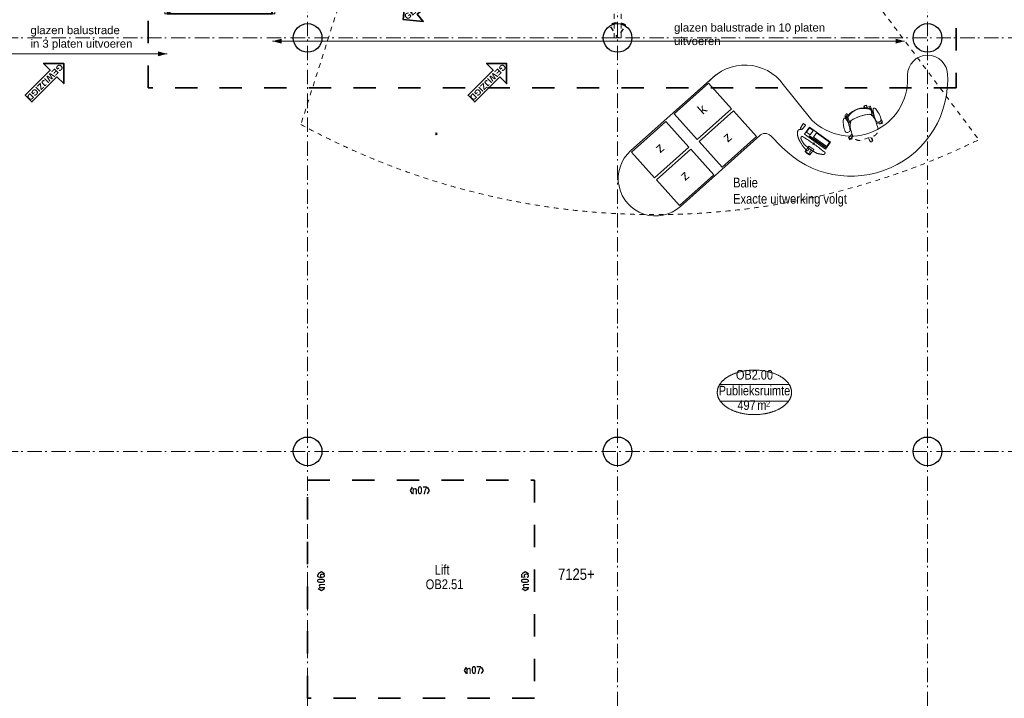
# Model space of a CAD drawing. Header units: millimetres. Extents: x -75976 to 232306, y 42824 to 140527.
# Tile 109 of 199: x 200721 to 217874, y 61720 to 73537. Entities that reach past the tile are written whole.
import ezdxf
from ezdxf.enums import TextEntityAlignment as Align

# ---------------------------------------------------------------- set-up
doc = ezdxf.new("R2010")
doc.units = ezdxf.units.MM
doc.header["$LTSCALE"] = 400
doc.header["$PDMODE"] = 3
doc.header["$PDSIZE"] = 15
for name, pattern in [('STYLE_01', [0.416641, 0.208282, -0.208359]), ('STYLE_06', [1.041641, 0.625, -0.208282, 0.069427, -0.138931]), ('STYLE_22', [1.944444, 0.972222, -0.972222])]:
    doc.linetypes.add(name, pattern=pattern)
for name, color, linetype, lineweight in [('Binnenkozijnen', 140, 'Continuous', 15), ('Buitenkozijnen', 140, 'Continuous', 15), ('Fragmentaanduiding', 1, 'STYLE_22', 35), ('Interieur-vaste inrichting', 140, 'Continuous', 15), ('Kozijnmerken', 43, 'Continuous', 9), ('leuning', 43, 'Continuous', 5), ('mat-beton (ihwg)', 5, 'Continuous', 25), ('mat-scheidingswand-horizontaal', 5, 'Continuous', 25), ('mat-staal', 5, 'Continuous', 25), ('mat-staal_zink', 140, 'Continuous', 15), ('None', 7, 'Continuous', 9), ('Ruimtenummers', 5, 'Continuous', 25), ('Tekst', 140, 'Continuous', 15), ('Wijzigingspijlen', 43, 'Continuous', 9)]:
    doc.layers.add(name, color=color, linetype=linetype, lineweight=lineweight)
doc.styles.add('Arial', font='arial.ttf', dxfattribs={"height": 176.388889})
doc.styles.add('Arial (bold)', font='arialbd.ttf', dxfattribs={"height": 132.291667})
doc.styles.add('Arial Narrow', font='ARIALN.TTF', dxfattribs={"height": 222.25})
doc.styles.add('Arial Narrow (bold)', font='ARIALNB.TTF', dxfattribs={"height": 172.861111})

# ---------------------------------------------------------------- blocks, each defined once
blk = doc.blocks.new('*U791')
at = {"layer": 'mat-staal_zink', "lineweight": 15}
blk.add_circle((36046, -9985), 20, dxfattribs=at)
at = {"layer": 'None', "lineweight": 9}
for p, q in [((36106, -9930), (35986, -9930)), ((35986, -10180), (35986, -9930)), ((36106, -10180), (36106, -9930)), ((36106, -10180), (35986, -10180)), ((36106, -12031), (35986, -12031)), ((35986, -12450), (35986, -12031)), ((36106, -12450), (36106, -12031)), ((36106, -12450), (35986, -12450))]:
    blk.add_line(p, q, dxfattribs=at)
at = {"layer": 'None', "linetype": 'STYLE_01', "lineweight": 9}
for p, q in [((36106, -10180), (35986, -10180)), ((35986, -12031), (35986, -10180)), ((36106, -12031), (36106, -10180)), ((36106, -12031), (35986, -12031))]:
    blk.add_line(p, q, dxfattribs=at)
blk = doc.blocks.new('*U792')
at = {"layer": 'mat-staal', "linetype": 'STYLE_01', "lineweight": 25, "flags": 128}
blk.add_lwpolyline([(41587, -12689, 0.142715), (41446, -12648), (41446, -12648, 0.142715), (41305, -12689), (41446, -12910), (41587, -12689)], format="xyb", close=True, dxfattribs=at)
at = {"layer": 'mat-staal_zink', "lineweight": 15}
blk.add_circle((41446, -9985), 20, dxfattribs=at)
at = {"layer": 'None', "lineweight": 9}
for p, q in [((41506, -9930), (41386, -9930)), ((41386, -10180), (41386, -9930)), ((41506, -10180), (41506, -9930)), ((41506, -10180), (41386, -10180)), ((41506, -12031), (41386, -12031)), ((41386, -12451), (41386, -12031)), ((41506, -12451), (41506, -12031))]:
    blk.add_line(p, q, dxfattribs=at)
at = {"layer": 'None', "linetype": 'STYLE_01', "lineweight": 9}
for p, q in [((41506, -10180), (41386, -10180)), ((41386, -12031), (41386, -10180)), ((41506, -12031), (41506, -10180)), ((41506, -12031), (41386, -12031)), ((41386, -12910), (41386, -12455)), ((41506, -12910), (41506, -12455)), ((41506, -12910), (41386, -12910))]:
    blk.add_line(p, q, dxfattribs=at)
blk = doc.blocks.new('*U793')
at = {"layer": 'None', "color": 43, "linetype": 'Continuous', "lineweight": 9}
blk.add_lwpolyline([(43171, -11980), (43401, -11980), (43401, -10180), (43171, -10180)], close=True, dxfattribs=at)
at = {"layer": 'None', "color": 43, "linetype": 'STYLE_01', "lineweight": 9}
blk.add_lwpolyline([(43426, -11980), (43426, -10180), (43401, -10180), (43401, -11980)], close=True, dxfattribs=at)
blk = doc.blocks.new('*U794')
at = {"layer": 'None', "color": 43, "linetype": 'Continuous', "lineweight": 9}
blk.add_lwpolyline([(42941, -11980), (43171, -11980), (43171, -10180), (42941, -10180)], close=True, dxfattribs=at)
at = {"layer": 'None', "color": 43, "linetype": 'STYLE_01', "lineweight": 9}
blk.add_lwpolyline([(43196, -11980), (43196, -10180), (43171, -10180), (43171, -11980)], close=True, dxfattribs=at)
blk = doc.blocks.new('*U795')
at = {"layer": 'None', "color": 43, "linetype": 'Continuous', "lineweight": 9}
blk.add_lwpolyline([(42711, -11980), (42941, -11980), (42941, -10180), (42711, -10180)], close=True, dxfattribs=at)
at = {"layer": 'None', "color": 43, "linetype": 'STYLE_01', "lineweight": 9}
blk.add_lwpolyline([(42966, -11980), (42966, -10180), (42941, -10180), (42941, -11980)], close=True, dxfattribs=at)
blk = doc.blocks.new('*U796')
at = {"layer": 'None', "color": 43, "linetype": 'Continuous', "lineweight": 9}
blk.add_lwpolyline([(42481, -11980), (42711, -11980), (42711, -10180), (42481, -10180)], close=True, dxfattribs=at)
at = {"layer": 'None', "color": 43, "linetype": 'STYLE_01', "lineweight": 9}
blk.add_lwpolyline([(42736, -11980), (42736, -10180), (42711, -10180), (42711, -11980)], close=True, dxfattribs=at)
blk = doc.blocks.new('*U797')
at = {"layer": 'None', "color": 43, "linetype": 'Continuous', "lineweight": 9}
blk.add_lwpolyline([(42251, -11980), (42481, -11980), (42481, -10180), (42251, -10180)], close=True, dxfattribs=at)
at = {"layer": 'None', "color": 43, "linetype": 'STYLE_01', "lineweight": 9}
blk.add_lwpolyline([(42506, -11980), (42506, -10180), (42481, -10180), (42481, -11980)], close=True, dxfattribs=at)
blk = doc.blocks.new('*U798')
at = {"layer": 'None', "color": 8, "linetype": 'Continuous', "lineweight": 5}
blk.add_lwpolyline([(40466, -11980), (40696, -11980), (40696, -10180), (40466, -10180)], close=True, dxfattribs=at)
at = {"layer": 'None', "color": 8, "linetype": 'STYLE_01', "lineweight": 5}
blk.add_lwpolyline([(40721, -11980), (40721, -10180), (40696, -10180), (40696, -11980)], close=True, dxfattribs=at)
blk = doc.blocks.new('*U799')
at = {"layer": 'None', "color": 8, "linetype": 'Continuous', "lineweight": 5}
blk.add_lwpolyline([(40236, -11980), (40466, -11980), (40466, -10180), (40236, -10180)], close=True, dxfattribs=at)
at = {"layer": 'None', "color": 8, "linetype": 'STYLE_01', "lineweight": 5}
blk.add_lwpolyline([(40491, -11980), (40491, -10180), (40466, -10180), (40466, -11980)], close=True, dxfattribs=at)
blk = doc.blocks.new('*U800')
at = {"layer": 'None', "color": 8, "linetype": 'Continuous', "lineweight": 5}
blk.add_lwpolyline([(40006, -11980), (40236, -11980), (40236, -10180), (40006, -10180)], close=True, dxfattribs=at)
at = {"layer": 'None', "color": 8, "linetype": 'STYLE_01', "lineweight": 5}
blk.add_lwpolyline([(40261, -11980), (40261, -10180), (40236, -10180), (40236, -11980)], close=True, dxfattribs=at)
blk = doc.blocks.new('*U801')
at = {"layer": 'None', "color": 8, "linetype": 'Continuous', "lineweight": 5}
blk.add_lwpolyline([(39776, -11980), (40006, -11980), (40006, -10180), (39776, -10180)], close=True, dxfattribs=at)
at = {"layer": 'None', "color": 8, "linetype": 'STYLE_01', "lineweight": 5}
blk.add_lwpolyline([(40031, -11980), (40031, -10180), (40006, -10180), (40006, -11980)], close=True, dxfattribs=at)
blk = doc.blocks.new('*U802')
at = {"layer": 'None', "color": 8, "linetype": 'Continuous', "lineweight": 5}
blk.add_lwpolyline([(39546, -11980), (39776, -11980), (39776, -10180), (39546, -10180)], close=True, dxfattribs=at)
at = {"layer": 'None', "color": 8, "linetype": 'STYLE_01', "lineweight": 5}
blk.add_lwpolyline([(39801, -11980), (39801, -10180), (39776, -10180), (39776, -11980)], close=True, dxfattribs=at)
blk = doc.blocks.new('*U803')
at = {"layer": 'None', "color": 8, "linetype": 'Continuous', "lineweight": 5}
blk.add_lwpolyline([(39316, -11980), (39546, -11980), (39546, -10180), (39316, -10180)], close=True, dxfattribs=at)
at = {"layer": 'None', "color": 8, "linetype": 'STYLE_01', "lineweight": 5}
blk.add_lwpolyline([(39571, -11980), (39571, -10180), (39546, -10180), (39546, -11980)], close=True, dxfattribs=at)
blk = doc.blocks.new('*U804')
at = {"layer": 'None', "color": 8, "linetype": 'Continuous', "lineweight": 5}
blk.add_lwpolyline([(39086, -11980), (39316, -11980), (39316, -10180), (39086, -10180)], close=True, dxfattribs=at)
at = {"layer": 'None', "color": 8, "linetype": 'STYLE_01', "lineweight": 5}
blk.add_lwpolyline([(39341, -11980), (39341, -10180), (39316, -10180), (39316, -11980)], close=True, dxfattribs=at)
blk = doc.blocks.new('*U805')
at = {"layer": 'None', "color": 8, "linetype": 'Continuous', "lineweight": 5}
blk.add_lwpolyline([(38856, -11980), (39086, -11980), (39086, -10180), (38856, -10180)], close=True, dxfattribs=at)
at = {"layer": 'None', "color": 8, "linetype": 'STYLE_01', "lineweight": 5}
blk.add_lwpolyline([(39111, -11980), (39111, -10180), (39086, -10180), (39086, -11980)], close=True, dxfattribs=at)
blk = doc.blocks.new('*U806')
at = {"layer": 'None', "color": 8, "linetype": 'Continuous', "lineweight": 5}
blk.add_lwpolyline([(38626, -11980), (38856, -11980), (38856, -10180), (38626, -10180)], close=True, dxfattribs=at)
at = {"layer": 'None', "color": 8, "linetype": 'STYLE_01', "lineweight": 5}
blk.add_lwpolyline([(38881, -11980), (38881, -10180), (38856, -10180), (38856, -11980)], close=True, dxfattribs=at)
blk = doc.blocks.new('*U807')
at = {"layer": 'None', "color": 8, "linetype": 'Continuous', "lineweight": 5}
blk.add_lwpolyline([(38396, -11980), (38626, -11980), (38626, -10180), (38396, -10180)], close=True, dxfattribs=at)
at = {"layer": 'None', "color": 8, "linetype": 'STYLE_01', "lineweight": 5}
blk.add_lwpolyline([(38651, -11980), (38651, -10180), (38626, -10180), (38626, -11980)], close=True, dxfattribs=at)
blk = doc.blocks.new('*U808')
at = {"layer": 'None', "color": 8, "linetype": 'Continuous', "lineweight": 5}
blk.add_lwpolyline([(38166, -11980), (38396, -11980), (38396, -10180), (38166, -10180)], close=True, dxfattribs=at)
at = {"layer": 'None', "color": 8, "linetype": 'STYLE_01', "lineweight": 5}
blk.add_lwpolyline([(38421, -11980), (38421, -10180), (38396, -10180), (38396, -11980)], close=True, dxfattribs=at)
blk = doc.blocks.new('*U809')
at = {"layer": 'None', "color": 8, "linetype": 'Continuous', "lineweight": 5}
blk.add_lwpolyline([(37936, -11980), (38166, -11980), (38166, -10180), (37936, -10180)], close=True, dxfattribs=at)
at = {"layer": 'None', "color": 8, "linetype": 'STYLE_01', "lineweight": 5}
blk.add_lwpolyline([(38191, -11980), (38191, -10180), (38166, -10180), (38166, -11980)], close=True, dxfattribs=at)
blk = doc.blocks.new('*U810')
at = {"layer": 'None', "color": 8, "linetype": 'Continuous', "lineweight": 5}
blk.add_lwpolyline([(37706, -11980), (37936, -11980), (37936, -10180), (37706, -10180)], close=True, dxfattribs=at)
at = {"layer": 'None', "color": 8, "linetype": 'STYLE_01', "lineweight": 5}
blk.add_lwpolyline([(37961, -11980), (37961, -10180), (37936, -10180), (37936, -11980)], close=True, dxfattribs=at)
blk = doc.blocks.new('*U811')
at = {"layer": 'None', "color": 8, "linetype": 'Continuous', "lineweight": 5}
blk.add_lwpolyline([(37476, -11980), (37706, -11980), (37706, -10180), (37476, -10180)], close=True, dxfattribs=at)
at = {"layer": 'None', "color": 8, "linetype": 'STYLE_01', "lineweight": 5}
blk.add_lwpolyline([(37731, -11980), (37731, -10180), (37706, -10180), (37706, -11980)], close=True, dxfattribs=at)
blk = doc.blocks.new('*U812')
at = {"layer": 'None', "color": 8, "linetype": 'Continuous', "lineweight": 5}
blk.add_lwpolyline([(37246, -11980), (37476, -11980), (37476, -10180), (37246, -10180)], close=True, dxfattribs=at)
at = {"layer": 'None', "color": 8, "linetype": 'STYLE_01', "lineweight": 5}
blk.add_lwpolyline([(37501, -11980), (37501, -10180), (37476, -10180), (37476, -11980)], close=True, dxfattribs=at)
blk = doc.blocks.new('*U813')
at = {"layer": 'None', "color": 8, "linetype": 'Continuous', "lineweight": 5}
blk.add_lwpolyline([(37016, -11980), (37246, -11980), (37246, -10180), (37016, -10180)], close=True, dxfattribs=at)
at = {"layer": 'None', "color": 8, "linetype": 'STYLE_01', "lineweight": 5}
blk.add_lwpolyline([(37271, -11980), (37271, -10180), (37246, -10180), (37246, -11980)], close=True, dxfattribs=at)
blk = doc.blocks.new('*U814')
at = {"layer": 'None', "color": 8, "linetype": 'Continuous', "lineweight": 5}
for p, q in [((37272, -11980), (33616, -10180)), ((37246, -11080), (40696, -11080)), ((42251, -11080), (43401, -11080))]:
    blk.add_line(p, q, dxfattribs=at)
at = {"layer": 'None', "color": 43, "linetype": 'Continuous', "lineweight": 9}
for p, q in [((40697, -11980), (42276, -10180)), ((42276, -11980), (40697, -10180)), ((46421, -11980), (43401, -10180)), ((43401, -11980), (46421, -10180))]:
    blk.add_line(p, q, dxfattribs=at)
at = {"layer": 'None', "color": 8, "linetype": 'Continuous', "lineweight": 5}
blk.add_lwpolyline([(40696, -10180), (40951, -10180), (40951, -11980), (40696, -11980)], close=True, dxfattribs=at)
at = {"layer": 'None', "color": 43, "linetype": 'Continuous', "lineweight": 9}
for points in [[(40962, -10180), (42251, -10180), (42251, -11980), (40962, -11980)], [(43401, -10180), (43656, -10180), (43656, -11980), (43401, -11980)], [(43666, -10180), (46421, -10180), (46421, -11980), (43666, -11980)]]:
    blk.add_lwpolyline(points, close=True, dxfattribs=at)
at = {"layer": 'None', "color": 43, "linetype": 'STYLE_01', "lineweight": 9}
blk.add_lwpolyline([(42276, -11980), (42276, -10180), (42251, -10180), (42251, -11980)], close=True, dxfattribs=at)
at = {"layer": 'None', "color": 8, "lineweight": 5}
for points in [[(40696, -11080), (40537, -11123), (40537, -11037)], [(43401, -11080), (43242, -11123), (43242, -11037)]]:
    blk.add_solid(points, dxfattribs=at)
at = {"layer": 'None', "color": 7}
for name in ['*U813', '*U812', '*U811', '*U810', '*U809', '*U808', '*U807', '*U806', '*U805', '*U804', '*U803', '*U802', '*U801', '*U800', '*U799', '*U798', '*U797', '*U796', '*U795', '*U794', '*U793']:
    blk.add_blockref(name, (0, 0), dxfattribs=at)
blk = doc.blocks.new('*U815')
at = {"layer": 'None', "color": 8, "linetype": 'Continuous', "lineweight": 5}
blk.add_line((33616, -12485), (37247, -10180), dxfattribs=at)
blk.add_lwpolyline([(35416, -11980), (35416, -12485), (33616, -12485), (33616, -10180), (37006, -10180), (37006, -11980)], close=True, dxfattribs=at)
at = {"layer": 'None', "color": 7}
for name in ['*U792', '*U814']:
    blk.add_blockref(name, (0, 0), dxfattribs=at)
blk = doc.blocks.new('*U816')
at = {"layer": 'leuning', "color": 140, "linetype": 'Continuous', "lineweight": 15}
blk.add_lwpolyline([(33598, -10162), (46426, -10162), (46426, -10122), (33558, -10122), (33558, -12490), (33598, -12490)], close=True, dxfattribs=at)
at = {"layer": 'None', "linetype": 'STYLE_01', "lineweight": 9}
for p, q in [((37644, -10150), (37564, -10150)), ((37564, -12010), (37564, -10150)), ((37644, -12010), (37644, -10150)), ((38564, -10150), (38484, -10150)), ((38484, -12010), (38484, -10150)), ((38564, -12010), (38564, -10150)), ((39484, -10150), (39404, -10150)), ((39404, -12010), (39404, -10150)), ((39484, -12010), (39484, -10150)), ((40404, -10150), (40324, -10150)), ((40324, -12010), (40324, -10150)), ((40404, -12010), (40404, -10150)), ((44099, -10150), (44019, -10150)), ((44019, -12010), (44019, -10150)), ((44099, -12010), (44099, -10150)), ((45954, -10150), (45874, -10150)), ((45874, -12010), (45874, -10150)), ((45954, -12010), (45954, -10150)), ((37644, -12010), (37564, -12010)), ((38564, -12010), (38484, -12010)), ((39484, -12010), (39404, -12010)), ((40404, -12010), (40324, -12010)), ((44099, -12010), (44019, -12010)), ((45954, -12010), (45874, -12010))]:
    blk.add_line(p, q, dxfattribs=at)
at = {"layer": 'None', "color": 8, "linetype": 'Continuous', "lineweight": 5}
for p, q in [((46431, -10162), (46431, -11998)), ((33598, -12495), (35434, -12495))]:
    blk.add_line(p, q, dxfattribs=at)
at = {"layer": 'None', "color": 140, "linetype": 'Continuous', "lineweight": 15}
blk.add_lwpolyline([(35474, -12038), (46426, -12038), (46426, -11998), (35434, -11998), (35434, -12490), (35474, -12490)], close=True, dxfattribs=at)
at = {"layer": 'None', "color": 7}
for name in ['*U815', '*U791']:
    blk.add_blockref(name, (0, 0), dxfattribs=at)
blk = doc.blocks.new('Kolom O 500')
at = {"layer": 'mat-beton (ihwg)', "lineweight": 25}
blk.add_circle((0, 0), 250, dxfattribs=at)
blk = doc.blocks.new('Ruimtenummer UV 50')
at = {"layer": 'Ruimtenummers', "color": 8, "lineweight": 5}
for p, q in [((602, 157), (-602, 157)), ((595, -137), (-595, -137))]:
    blk.add_line(p, q, dxfattribs=at)
blk.add_open_spline([(-323, 354), (-173, 406), (173, 406), (323, 354), (473, 302), (560, 212), (647, 122), (647, 18), (647, -86), (560, -176), (473, -266), (323, -318), (173, -370), (-173, -370), (-323, -318), (-474, -266), (-560, -176), (-647, -86), (-647, 18), (-647, 122), (-560, 212), (-474, 302), (-323, 354)], degree=2, knots=[0, 0, 0, 0.09962, 0.19924, 0.19924, 0.283607, 0.283607, 0.349619, 0.349619, 0.415638, 0.415638, 0.5, 0.5, 0.59962, 0.69924, 0.69924, 0.783607, 0.783607, 0.849619, 0.849619, 0.915638, 0.915638, 1, 1, 1], dxfattribs=at)
at = {"layer": 'Ruimtenummers', "attachment_point": 2, "style": 'Arial Narrow'}
for s, insert, char_height in [(' m', (104, -122), 165.9), (' 2', (220, -133), 96.8)]:
    blk.add_mtext(s, dxfattribs=dict(at, insert=insert, char_height=char_height))
at = {"layer": 'Ruimtenummers', "style": 'Arial Narrow'}
for tag, p in [('Nummer', (0, 407)), ('Naam', (0, 132)), ('Oppervlak', (-138, -122))]:
    blk.add_attdef(tag, text='', height=166, dxfattribs=at).set_placement(p, align=Align.TOP_CENTER)
blk = doc.blocks.new('*U1080')
at = {"layer": 'Binnenkozijnen', "color": 43, "linetype": 'STYLE_01', "lineweight": 9}
for p, q in [((37433, -9699), (35928, -14416)), ((37433, -9699), (44003, -9699)), ((47716, -14650), (44003, -9699))]:
    blk.add_line(p, q, dxfattribs=at)
at = {"layer": 'None', "color": 43, "linetype": 'STYLE_01', "lineweight": 9}
blk.add_arc((42091, -3108), 12879, 241.4074, 295.9949, dxfattribs=at)
blk = doc.blocks.new('Kozijnmerk 50')
at = {"layer": 'Kozijnmerken', "color": 92, "linetype": 'Continuous', "lineweight": 25}
for points in [[(-132, 51), (-165, -6), (-132, -62)], [(132, 51), (165, -6), (132, -62)]]:
    blk.add_lwpolyline(points, dxfattribs=at)
at = {"layer": 'None', "color": 43, "style": 'Arial Narrow (bold)'}
blk.add_attdef('merk', text='', height=138, dxfattribs=at).set_placement((0, 0), align=Align.MIDDLE_CENTER)
blk = doc.blocks.new('Wijzigingspijl')
at = {"layer": 'None', "linetype": 'Continuous', "lineweight": 5}
blk.add_point((0, 0), dxfattribs=at)
at = {"layer": 'Wijzigingspijlen', "color": 1, "linetype": 'Continuous', "lineweight": 35}
blk.add_lwpolyline([(-82.5, -1485), (-247.5, -1485), (0, -1732.5), (247.5, -1485), (82.5, -1485), (82.5, -866.25), (-82.5, -866.25)], close=True, dxfattribs=at)
at = {"layer": 'Wijzigingspijlen', "color": 8, "insert": (0, -1271.25), "char_height": 105.833, "attachment_point": 5, "rotation": 90, "style": 'Arial (bold)'}
blk.add_mtext('GEWIJZIGD', dxfattribs=at)
blk = doc.blocks.new('*U1273')
at = {"layer": 'Interieur-vaste inrichting', "lineweight": 15}
blk.add_lwpolyline([(43029, -13697), (43430, -14143), (42835, -14678), (42434, -14232)], close=True, dxfattribs=at)
at = {"layer": 'Interieur-vaste inrichting', "insert": (42819, -14129), "char_height": 169, "attachment_point": 1, "rotation": 41.9616, "style": 'Arial'}
blk.add_mtext('k', dxfattribs=at)
blk = doc.blocks.new('*U1274')
at = {"layer": 'Interieur-vaste inrichting', "lineweight": 15}
blk.add_lwpolyline([(43464, -14180), (43865, -14627), (43270, -15161), (42869, -14715)], close=True, dxfattribs=at)
at = {"layer": 'Interieur-vaste inrichting', "insert": (43253, -14612), "char_height": 169, "attachment_point": 1, "rotation": 41.9616, "style": 'Arial'}
blk.add_mtext('z', dxfattribs=at)
blk = doc.blocks.new('*U1275')
at = {"layer": 'Interieur-vaste inrichting', "lineweight": 15}
blk.add_lwpolyline([(42286, -14366), (42687, -14812), (42092, -15347), (41691, -14901)], close=True, dxfattribs=at)
at = {"layer": 'Interieur-vaste inrichting', "insert": (42075, -14798), "char_height": 169, "attachment_point": 1, "rotation": 41.9616, "style": 'Arial'}
blk.add_mtext('z', dxfattribs=at)
blk = doc.blocks.new('*U1276')
at = {"layer": 'Interieur-vaste inrichting', "lineweight": 15}
blk.add_lwpolyline([(42720, -14849), (43121, -15295), (42526, -15830), (42125, -15384)], close=True, dxfattribs=at)
at = {"layer": 'Interieur-vaste inrichting', "insert": (42510, -15281), "char_height": 169, "attachment_point": 1, "rotation": 41.9616, "style": 'Arial'}
blk.add_mtext('z', dxfattribs=at)
blk = doc.blocks.new('m computer flatscreen')
at = {"layer": 'None', "color": 8, "linetype": 'Continuous', "lineweight": 5}
for points in [[(43, 196), (-63, 196), (-63, 85), (43, 85)], [(-225, -42), (225, -42), (225, -192), (-225, -192)], [(-215, -62), (135, -62), (135, -72), (-215, -72)], [(-215, -92), (65, -92), (65, -182), (-215, -182)], [(135, -92), (215, -92), (215, -182), (135, -182)], [(335, -84), (337, -84), (338, -85), (340, -87), (341, -89), (342, -91), (343, -94), (343, -97), (343, -100), (348, -167), (348, -167), (348, -170), (348, -173), (347, -176), (346, -179), (345, -181), (343, -182), (342, -183), (340, -184), (307, -184), (307, -184), (305, -183), (304, -182), (302, -181), (301, -179), (300, -176), (299, -173), (299, -170), (298, -167), (303, -100), (303, -100), (304, -97), (304, -94), (305, -91), (306, -89), (307, -87), (309, -85), (310, -84), (312, -84)]]:
    blk.add_lwpolyline(points, close=True, dxfattribs=at)
for points, knots in [([(-40, 115), (-17, 144), (-46, 176), (-61, 185), (-63, 196), (-7, 214), (43, 196)], [0, 0, 0, 0.330128, 0.330128, 0.467524, 0.467524, 1, 1, 1]), ([(20, 115), (-3, 144), (25, 176), (41, 185), (43, 196), (-10, 196), (-63, 196)], [0, 0, 0, 0.333444, 0.333444, 0.472219, 0.472219, 1, 1, 1]), ([(-139, 107), (-13, 120), (118, 107), (189, 83), (240, 49), (240, 31), (240, 13), (-3, -8), (-260, 13), (-260, 31), (-260, 49), (-202, 86), (-139, 107)], [0, 0, 0, 0.234031, 0.234031, 0.356683, 0.356683, 0.389695, 0.389695, 0.844373, 0.844373, 0.877384, 0.877384, 1, 1, 1]), ([(314, -80), (392, -39), (310, 42), (228, 123), (31, 170)], [0, 0, 0, 0.327605, 0.327605, 1, 1, 1])]:
    blk.add_open_spline(points, degree=2, knots=knots, dxfattribs=at)
at = {"layer": 'None', "color": 7, "linetype": 'Continuous', "lineweight": 5}
blk.add_point((0, 0), dxfattribs=at)
blk = doc.blocks.new('m bureaustoel')
at = {"layer": 'None', "color": 43, "lineweight": 9}
for p, q in [((102, 320), (120, 356)), ((-229, 260), (-240, 271)), ((-238, 252), (-229, 252)), ((142, 309), (156, 338)), ((-238, 77), (-230, 77)), ((-235, 143), (-231, 143)), ((226, 148), (231, 148)), ((227, 82), (235, 82)), ((240, 50), (230, 52)), ((230, 11), (264, 6))]:
    blk.add_line(p, q, dxfattribs=at)
at = {"layer": 'None', "color": 43, "linetype": 'STYLE_01', "lineweight": 9}
blk.add_line((264, 3), (307, -3), dxfattribs=at)
at = {"layer": 'None', "color": 8, "linetype": 'STYLE_01', "lineweight": 5}
for p, q in [((-230, -35), (-290, -67)), ((-270, -101), (-229, -80)), ((21, -187), (32, -251)), ((71, -243), (62, -187)), ((78, -212), (66, -213))]:
    blk.add_line(p, q, dxfattribs=at)
at = {"layer": 'None', "color": 43, "lineweight": 9, "flags": 128}
for points in [[(-204, 273), (-204, 290), (-204, 290, -0.279662), (196, 295), (196, 295), (196, 277), (196, 277)], [(156, 338, 0.411514), (147, 365), (147, 365, 0.411514), (120, 356), (120, 356)], [(-229, 305, 0.592068), (-240, 271), (-240, 271)], [(-204, 272), (-205, 326), (-221, 326), (-221, 326, 0.237391), (-229, 318), (-229, 318), (-230, 183), (-231, 183), (-231, 143), (-209, 143)], [(-230, 1), (-231, 53), (-231, 53, -0.185034), (-175, 192), (-175, 192), (-175, 192, -0.117595), (170, 196), (170, 196), (170, 196, -0.012874), (177, 188), (177, 188), (177, 188, -0.05651), (205, 148), (205, 148), (205, 148, -0.116107), (230, 54), (230, 54), (230, 52), (230, 6)], [(-204, 287), (-217, 286), (-217, 286, 0.293235), (-224, 279), (-224, 279), (-224, 264), (-224, 264, 0.393455), (-217, 256), (-217, 256), (-213, 257)], [(205, 148), (226, 148), (226, 188), (224, 188), (220, 323), (220, 323, 0.237391), (212, 331), (212, 331), (196, 331), (197, 276)], [(197, 291), (210, 291), (210, 291, -0.293235), (217, 284), (217, 284), (217, 269), (217, 269, -0.393455), (210, 262), (210, 262), (207, 261)], [(307, -3, 0.259612), (325, 4), (325, 4)], [(325, 7, 0.429267), (322, 36), (322, 36)]]:
    blk.add_lwpolyline(points, format="xyb", dxfattribs=at)
at = {"layer": 'None', "color": 43, "lineweight": 9}
for points in [[(111, 338), (111, 362), (125, 362)], [(151, 362), (163, 363), (164, 313), (149, 312), (148, 314), (144, 314)], [(-239, 300), (-253, 300), (-253, 250), (-238, 250), (-238, 252)], [(-231, 183), (-221, 162), (-203, 162), (-203, 183), (-203, 183)], [(226, 188), (216, 167), (198, 167), (198, 188), (198, 188)], [(335, 7), (335, 35), (322, 35)]]:
    blk.add_lwpolyline(points, dxfattribs=at)
at = {"layer": 'None', "color": 43, "lineweight": 9, "flags": 128}
for points in [[(-244, 33), (-244, 33, -0.345868), (-268, 13), (-268, 13), (-268, 13, -0.061855), (-292, 12), (-292, 12), (-292, 12, -0.414572), (-334, 60), (-334, 60), (-334, 60, -0.001397), (-334, 64), (-334, 64), (-334, 64, -0.041535), (-323, 175), (-323, 175), (-323, 175, -0.072923), (-298, 253), (-298, 253), (-297, 254), (-297, 254, -0.276476), (-277, 266), (-277, 266), (-277, 266, -0.379387), (-253, 250), (-253, 250), (-253, 250, -0.063182), (-235, 143), (-235, 143), (-235, 143, -0.027035), (-238, 77), (-238, 77), (-238, 77, -0.017734), (-244, 33)], [(-213, 265), (-213, 195), (-213, 195, 0.380729), (-199, 186), (-199, 186), (-199, 186, -0.133147), (191, 191), (191, 191), (191, 191, 0.419316), (207, 203), (207, 203), (207, 268), (206, 269), (206, 269, 0.357822), (-213, 265)], [(290, 19), (290, 19, -0.061855), (267, 19), (267, 19), (267, 19, -0.345868), (242, 39), (242, 39), (242, 39, -0.044762), (231, 148), (231, 148), (231, 148, -0.063182), (246, 256), (246, 256), (246, 256, -0.379387), (269, 273), (269, 273), (269, 273, -0.276476), (290, 261), (290, 261), (291, 260), (291, 260, -0.072923), (318, 183), (318, 183), (318, 183, -0.043091), (331, 68), (331, 68), (331, 68, -0.414572), (290, 19)]]:
    blk.add_lwpolyline(points, format="xyb", close=True, dxfattribs=at)
at = {"layer": 'None', "color": 8, "linetype": 'STYLE_01', "lineweight": 5, "flags": 128}
for points in [[(230, 3), (230, -63), (230, -69), (230, -69, -0.384639), (113, -187), (113, -187), (-104, -189), (-104, -189, -0.377232), (-229, -80), (-229, -80), (-230, -71), (-230, -3)], [(-290, -67, 0.41337), (-297, -94), (-297, -94, 0.41337), (-270, -101), (-270, -101)], [(32, -251, 0.426719), (55, -268), (55, -268), (55, -268, 0.426719), (71, -243), (71, -243)]]:
    blk.add_lwpolyline(points, format="xyb", dxfattribs=at)
at = {"layer": 'None', "color": 8, "lineweight": 5}
blk.add_lwpolyline([(283, 0), (283, -19), (298, -18), (298, -17), (320, -16), (320, -18), (335, -18), (335, 4)], dxfattribs=at)
at = {"layer": 'None', "color": 43, "linetype": 'Continuous', "lineweight": 9, "flags": 128}
blk.add_lwpolyline([(322, 36, 0.12328), (313, 40), (313, 40)], format="xyb", dxfattribs=at)
at = {"layer": 'None', "color": 8, "linetype": 'STYLE_01', "lineweight": 5}
for points in [[(-293, -69), (-307, -69), (-306, -119), (-291, -119)], [(-291, -119), (-291, -117), (-269, -117), (-269, -119), (-254, -119), (-255, -93)], [(26, -218), (27, -263), (38, -263)], [(78, -212), (79, -262), (65, -263)]]:
    blk.add_lwpolyline(points, dxfattribs=at)
blk = doc.blocks.new('*U1279')
at = {"layer": 'Interieur-vaste inrichting', "lineweight": 15}
for p, q in [((43157, -13550), (41673, -14878)), ((44333, -13720), (44829, -14340)), ((46496, -13561), (46496, -13610)), ((43922, -14610), (42540, -15846)), ((44109, -14610), (44310, -14811))]:
    blk.add_line(p, q, dxfattribs=at)
for centre, radius, start, end in [((46846, -13561), 350, 0, 180), ((43665, -14210), 828, 36.2628, 138.7384), ((45514, -13636), 1683, 224.3005, 3.8503), ((45514, -13636), 983, 225.7877, 1.503), ((44015, -14713), 139, 43.6675, 137.2767), ((42107, -15361), 650, 131.8337, 311.8337)]:
    blk.add_arc(centre, radius, start, end, dxfattribs=at)
at = {"layer": 'Interieur-vaste inrichting'}
for name in ['*U1273', '*U1274', '*U1275', '*U1276']:
    blk.add_blockref(name, (0, 0), dxfattribs=at)
for name, p, rotation in [('m bureaustoel', (45740, -14478), 17.73604741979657), ('m computer flatscreen', (44860, -14750), 144.7093953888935)]:
    blk.add_blockref(name, p, dxfattribs=dict(at, rotation=rotation))

msp = doc.modelspace()

# ---------------------------------------------------------------- linework, layer by layer
at = {"layer": 'Fragmentaanduiding', "lineweight": 35}
for points in [[(202957.85564, 76500.0101), (217037.85564, 76500.0101), (217037.85564, 72350.0101), (202957.85564, 72350.0101)], [(205736.85564, 65520.0182), (209687.85564, 65520.0182), (209687.85564, 61720.0182), (205736.85564, 61720.0182)]]:
    msp.add_lwpolyline(points, close=True, dxfattribs=at)
at = {"layer": 'None', "color": 43, "linetype": 'STYLE_06', "lineweight": 9}
for p, q in [((205736.85564, 49500.0182), (205736.85564, 81745.65207)), ((211136.85564, 49500.0182), (211136.85564, 81745.65207)), ((216536.85564, 49500.0182), (216536.85564, 81745.65207)), ((231940.79627, 73220.0182), (198220.89564, 73220.0182)), ((231940.79627, 66020.0182), (198220.89564, 66020.0182))]:
    msp.add_line(p, q, dxfattribs=at)
at = {"layer": 'None', "color": 8, "lineweight": 5}
for p, q in [((216137.85564, 73163.51975), (205124.85581, 73163.51975)), ((203288.85599, 72943.02669), (199846.85564, 72943.02669))]:
    msp.add_line(p, q, dxfattribs=at)
for points in [[(205124.85581, 73163.51975), (205283.60581, 73206.05669), (205283.60581, 73120.98282)], [(216137.85564, 73163.51975), (215979.10564, 73120.98282), (215979.10564, 73206.05669)], [(203288.85599, 72943.02669), (203130.10599, 72900.48976), (203130.10599, 72985.56363)]]:
    msp.add_solid(points, dxfattribs=at)

# ---------------------------------------------------------------- block references
at = {"layer": 'Buitenkozijnen', "color": 43}
for p in [(205736.85564, 73220.0182), (205736.85564, 73220.0182), (211136.85564, 73220.0182), (216536.85564, 73220.0182), (205736.85564, 66020.0182), (211136.85564, 66020.0182), (216536.85564, 66020.0182)]:
    msp.add_blockref('Kolom O 500', p, dxfattribs=at)
at = {"layer": 'Buitenkozijnen', "color": 7}
msp.add_blockref('Kolom O 500', (205736.85564, 73220.0182), dxfattribs=at)
msp.add_blockref('Kolom O 500', (205736.85564, 73220.0182), dxfattribs=at)
at = {"layer": 'Kozijnmerken', "color": 7}
for p in [(207689.55087, 65343.67856), (208629.55087, 62212.74759)]:
    msp.add_blockref('Kozijnmerk 50', p, dxfattribs=at).add_auto_attribs({'merk': 'n07'})
at = {"layer": 'Kozijnmerken', "color": 7, "rotation": 90}
for p, values in [((205970.03429, 63761.77165), {'merk': 'n06'}), ((209523.27227, 63761.77165), {'merk': 'n05'})]:
    msp.add_blockref('Kozijnmerk 50', p, dxfattribs=at).add_auto_attribs(values)
at = {"layer": 'mat-scheidingswand-horizontaal', "color": 7}
for p, rotation in [((208737.48016, 74645.15774), 309.6370938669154), ((200262.27344, 71549.99328), 135.0000000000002), ((207978.94614, 71549.99328), 135.0000000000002)]:
    msp.add_blockref('Wijzigingspijl', p, dxfattribs=dict(at, rotation=rotation))
at = {"layer": 'None', "color": 7}
for name in ['*U1080', '*U816', '*U1279']:
    msp.add_blockref(name, (169690.79627, 86130.0182), dxfattribs=at)
at = {"layer": 'Ruimtenummers'}
msp.add_blockref('Ruimtenummer UV 50', (213521.01907, 67029.52181), dxfattribs=at).add_auto_attribs({'Nummer': 'OB2.00', 'Naam': 'Publieksruimte', 'Oppervlak': '497'})

# ---------------------------------------------------------------- texts
at = {"layer": 'Ruimtenummers', "insert": (207793.8284, 63790.16561), "char_height": 169.333333, "attachment_point": 1, "style": 'Arial Narrow'}
msp.add_mtext('OB2.51', dxfattribs=at)
at = {"layer": 'Tekst', "color": 43, "insert": (200908.52855, 73426.50951), "char_height": 141.1111111, "attachment_point": 1, "style": 'Arial'}
msp.add_mtext('glazen balustrade\\Pin 3 platen uitvoeren', dxfattribs=at)
at = {"layer": 'Tekst', "color": 43, "insert": (212120.57786, 73471.8793), "char_height": 141.1111111, "width": 3266.2777778, "attachment_point": 1, "style": 'Arial'}
msp.add_mtext('glazen balustrade in 10 platen uitvoeren', dxfattribs=at)
at = {"layer": 'Tekst', "color": 140, "attachment_point": 1, "style": 'Arial Narrow'}
for s, insert, char_height in [('Balie\\PExacte uitwerking volgt', (213149.41493, 70785.16019), 169.3333333), ('Lift\\P', (207949.5595, 64043.27783), 169.333333)]:
    msp.add_mtext(s, dxfattribs=dict(at, insert=insert, char_height=char_height))
at = {"layer": 'Tekst', "color": 92, "insert": (210417.67722, 63980.0182), "char_height": 197.555556, "attachment_point": 2, "style": 'Arial Narrow'}
msp.add_mtext('7125+', dxfattribs=at)

doc.saveas('drawing.dxf')
